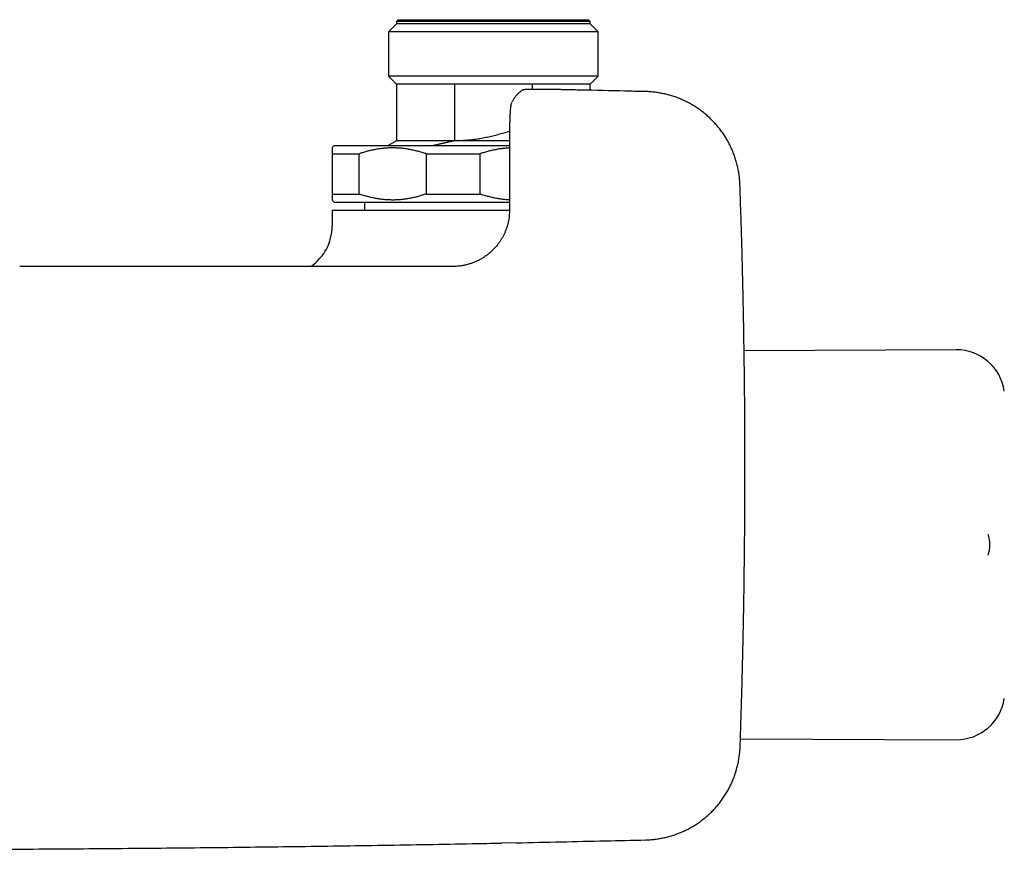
# Model space of a CAD drawing. Header units: millimetres. Extents: x 8 to 806, y 12 to 1720.
# Tile 6 of 129: x 453 to 575, y 757 to 860. Entities that reach past the tile are written whole.
import ezdxf

# ---------------------------------------------------------------- set-up
doc = ezdxf.new("R2010")
doc.units = ezdxf.units.MM

msp = doc.modelspace()

# ---------------------------------------------------------------- linework, layer by layer
at = {"color": 7, "linetype": 'Continuous', "lineweight": 30}
for p, q in [((499.5, 859.71), (498.5, 858.71)), ((499.7, 860.21), (499.5, 860.01)), ((499.5, 860.01), (499.5, 859.71)), ((511.5, 860.01), (499.5, 860.01)), ((511.5, 859.71), (499.5, 859.71)), ((499.7, 860.21), (511.5, 860.21)), ((511.5, 860.21), (523.3, 860.21)), ((523.5, 860.01), (511.5, 860.01)), ((523.5, 859.71), (511.5, 859.71)), ((523.5, 860.01), (523.3, 860.21)), ((523.5, 859.71), (523.5, 860.01)), ((524.5, 858.71), (523.5, 859.71)), ((498.5, 858.71), (498.5, 853.21)), ((511.5, 858.71), (498.5, 858.71)), ((524.5, 858.71), (511.5, 858.71)), ((524.5, 853.21), (524.5, 858.71)), ((498.5, 853.21), (499.5, 852.21)), ((511.5, 853.21), (498.5, 853.21)), ((499.5, 852.21), (499.5, 845.21)), ((506.7, 852.21), (499.5, 852.21)), ((516.3, 852.21), (506.7, 852.21)), ((506.7, 845.22), (506.7, 852.21)), ((524.5, 853.21), (511.5, 853.21)), ((523.5, 852.21), (516.3, 852.21)), ((516.3, 852.21), (516.3, 851.57)), ((523.5, 852.21), (524.5, 853.21)), ((523.5, 851.46), (523.5, 852.21)), ((530.38, 851.3), (530.37, 851.3)), ((513.69, 849.72), (513.68, 849.7)), ((513.68, 849.7), (513.68, 849.7)), ((513.77, 849.95), (513.78, 849.96)), ((513.78, 849.98), (513.79, 849.98)), ((499.5, 845.21), (498.44, 844.6)), ((506.7, 845.21), (499.5, 845.21)), ((506.7, 845.22), (506.7, 845.21)), ((513.49, 845.21), (506.7, 845.21)), ((513.49, 845.35), (513.5, 836.63)), ((491.75, 844.6), (491.5, 844.35)), ((491.5, 843.6), (494.84, 843.6)), ((491.5, 843.6), (491.5, 838.6)), ((491.75, 844.6), (513.49, 844.6)), ((494.84, 838.6), (494.84, 843.6)), ((503.16, 843.6), (509.84, 843.6)), ((503.16, 843.6), (503.16, 838.6)), ((509.84, 838.6), (509.84, 843.6)), ((542.07, 839.73), (542.07, 839.74)), ((491.5, 838.6), (494.84, 838.6)), ((491.5, 837.85), (491.75, 837.6)), ((491.75, 837.6), (513.5, 837.6)), ((495.5, 837.6), (495.5, 836.6)), ((503.16, 838.6), (509.84, 838.6)), ((491.5, 836.6), (491.5, 834.6)), ((491.5, 836.6), (513.5, 836.6)), ((568.89, 819.28), (542.58, 819.16)), ((542.13, 771.05), (568.89, 770.93)), ((542.09, 770.08), (542.09, 770.09)), ((514.37, 758.15), (512.52, 758.12)), ((530.39, 758.51), (530.4, 758.51))]:
    msp.add_line(p, q, dxfattribs=at)
for centre, radius, start, end in [((515.39, 850.72), 0.799, 117.7045, 125.9592), ((485.5, 834.6), 6, 303.8195, 0), ((568.91, 813.28), 6, 8.4268, 90.25), ((569.05, 795.1), 4, 341.3018, 18.7325), ((568.91, 776.93), 6, 269.75, 351.5732)]:
    msp.add_arc(centre, radius, start, end, dxfattribs=at)
for points, knots in [([(514.92, 851.37), (514.92, 851.37), (514.88, 851.34), (514.81, 851.28), (514.7, 851.19), (514.6, 851.09), (514.49, 850.99), (514.39, 850.87), (514.29, 850.75), (514.19, 850.62), (514.09, 850.48), (513.99, 850.32), (513.89, 850.16), (513.82, 850.04), (513.79, 849.98)], [0, 0, 0, 0, 0.003212, 0.085439, 0.169618, 0.255233, 0.341822, 0.429001, 0.51647, 0.604525, 0.70032, 0.799178, 0.900064, 1, 1, 1, 1]), ([(520.8, 851.52), (520.74, 851.52), (520.61, 851.52), (520.42, 851.53), (520.24, 851.53), (520.06, 851.53), (519.87, 851.54), (519.67, 851.54), (519.48, 851.55), (519.28, 851.55), (519.09, 851.55), (518.9, 851.55), (518.71, 851.56), (518.52, 851.56), (518.34, 851.56), (518.16, 851.56), (517.98, 851.57), (517.81, 851.57), (517.64, 851.57), (517.48, 851.57), (517.32, 851.57), (517.17, 851.57), (517.03, 851.57), (516.89, 851.57), (516.75, 851.57), (516.62, 851.57), (516.49, 851.57), (516.37, 851.57), (516.25, 851.57), (516.14, 851.57), (516.04, 851.56), (515.94, 851.56), (515.85, 851.56), (515.76, 851.56), (515.68, 851.55), (515.6, 851.55), (515.52, 851.54), (515.45, 851.54), (515.38, 851.53), (515.33, 851.53), (515.29, 851.52), (515.25, 851.51), (515.21, 851.5), (515.16, 851.49), (515.11, 851.47), (515.06, 851.45), (515.03, 851.43), (515.02, 851.43)], [0, 0, 0, 0, 0.023393, 0.045267, 0.065898, 0.087189, 0.11096, 0.13474, 0.158549, 0.182414, 0.206363, 0.23042, 0.25461, 0.278959, 0.303452, 0.327824, 0.352021, 0.37607, 0.399981, 0.423766, 0.44744, 0.471019, 0.494522, 0.517957, 0.541368, 0.56518, 0.589099, 0.613129, 0.637276, 0.661552, 0.685968, 0.710549, 0.735331, 0.760372, 0.785776, 0.811721, 0.838559, 0.867076, 0.89962, 0.920688, 0.933832, 0.945098, 0.955841, 0.967562, 0.979104, 0.991828, 1, 1, 1, 1]), ([(530.37, 851.3), (529.74, 851.31), (527.29, 851.37), (524.1, 851.45), (521.53, 851.5), (520.8, 851.52)], [0, 0, 0, 0, 0.196641, 0.770712, 1, 1, 1, 1]), ([(542.07, 839.74), (542.07, 839.82), (542.06, 839.99), (542.04, 840.27), (542.01, 840.56), (541.98, 840.86), (541.94, 841.16), (541.89, 841.45), (541.83, 841.74), (541.77, 842.03), (541.7, 842.32), (541.62, 842.61), (541.53, 842.9), (541.44, 843.18), (541.34, 843.46), (541.23, 843.74), (541.12, 844.02), (541, 844.29), (540.87, 844.56), (540.74, 844.82), (540.6, 845.09), (540.45, 845.35), (540.3, 845.6), (540.14, 845.86), (539.97, 846.1), (539.8, 846.35), (539.62, 846.59), (539.43, 846.82), (539.24, 847.05), (539.05, 847.28), (538.85, 847.5), (538.64, 847.71), (538.43, 847.92), (538.21, 848.13), (537.99, 848.33), (537.77, 848.52), (537.53, 848.71), (537.3, 848.89), (537.06, 849.07), (536.81, 849.24), (536.57, 849.4), (536.31, 849.56), (536.06, 849.71), (535.8, 849.86), (535.53, 850), (535.26, 850.13), (534.99, 850.25), (534.72, 850.37), (534.44, 850.48), (534.16, 850.59), (533.88, 850.69), (533.6, 850.78), (533.31, 850.86), (533.03, 850.94), (532.74, 851.01), (532.44, 851.07), (532.15, 851.12), (531.85, 851.17), (531.56, 851.21), (531.26, 851.25), (530.96, 851.27), (530.67, 851.29), (530.48, 851.3), (530.38, 851.3)], [0, 0, 0, 0, 0.012914, 0.029338, 0.045779, 0.062235, 0.078701, 0.095175, 0.111679, 0.128047, 0.144452, 0.160924, 0.177443, 0.193989, 0.210544, 0.227079, 0.243574, 0.26001, 0.276366, 0.292699, 0.309126, 0.325594, 0.342093, 0.358613, 0.375142, 0.39167, 0.408183, 0.424672, 0.441128, 0.457533, 0.473925, 0.490355, 0.506811, 0.523286, 0.539773, 0.556265, 0.572751, 0.589226, 0.60568, 0.622112, 0.6385, 0.654862, 0.671297, 0.687786, 0.704311, 0.720854, 0.737393, 0.753906, 0.770374, 0.786778, 0.803115, 0.819462, 0.835883, 0.852359, 0.868876, 0.885418, 0.901966, 0.9185, 0.935003, 0.95146, 0.967844, 0.984165, 1, 1, 1, 1]), ([(513.68, 849.7), (513.68, 849.67), (513.66, 849.6), (513.65, 849.51), (513.63, 849.44), (513.63, 849.38), (513.62, 849.33), (513.61, 849.29), (513.61, 849.25), (513.6, 849.2), (513.6, 849.13), (513.59, 849.06), (513.58, 848.98), (513.57, 848.9), (513.57, 848.82), (513.56, 848.75), (513.56, 848.69), (513.56, 848.62), (513.55, 848.56), (513.55, 848.45), (513.54, 848.31), (513.53, 848.15), (513.53, 848.02), (513.53, 847.92), (513.52, 847.83), (513.52, 847.76), (513.52, 847.7), (513.52, 847.65), (513.52, 847.6), (513.52, 847.53), (513.51, 847.45), (513.51, 847.35), (513.51, 847.24), (513.51, 847.1), (513.5, 846.93), (513.5, 846.76), (513.5, 846.6), (513.5, 846.43), (513.49, 846.25), (513.49, 846.05), (513.49, 845.84), (513.49, 845.6), (513.49, 845.43), (513.49, 845.35)], [0, 0, 0, 0, 0.022496, 0.04492, 0.06241, 0.075896, 0.087652, 0.097743, 0.109168, 0.12396, 0.139767, 0.16463, 0.190339, 0.218183, 0.24627, 0.267535, 0.286308, 0.302742, 0.321911, 0.345498, 0.392475, 0.437466, 0.465798, 0.491178, 0.512216, 0.528407, 0.53903, 0.550661, 0.563448, 0.577378, 0.594307, 0.615448, 0.640665, 0.66985, 0.702953, 0.740027, 0.769048, 0.800328, 0.834063, 0.870518, 0.910032, 0.953026, 1, 1, 1, 1]), ([(513.75, 849.91), (513.75, 849.91), (513.74, 849.89), (513.73, 849.87), (513.72, 849.83), (513.71, 849.8), (513.7, 849.76), (513.69, 849.74), (513.69, 849.72), (513.69, 849.72)], [0, 0, 0, 0, 0.0229708, 0.1770963, 0.3418508, 0.5235708, 0.7309592, 0.9765436, 1, 1, 1, 1]), ([(506.7, 845.22), (506.94, 845.22), (507.41, 845.23), (508.11, 845.28), (508.81, 845.35), (509.52, 845.44), (510.22, 845.56), (510.91, 845.7), (511.6, 845.86), (512.28, 846.04), (512.91, 846.21), (513.32, 846.34), (513.5, 846.39)], [0, 0, 0, 0, 0.1017805, 0.2035959, 0.3053808, 0.4082484, 0.5111452, 0.6140208, 0.7155112, 0.8170308, 0.9185596, 1, 1, 1, 1]), ([(506.7, 845.21), (506.57, 845.18), (506.31, 845.12), (505.92, 845.03), (505.52, 844.94), (505.13, 844.85), (504.74, 844.76), (504.38, 844.68), (504.15, 844.63), (504.05, 844.6)], [0, 0, 0, 0, 0.1468, 0.293777, 0.442133, 0.590488, 0.739589, 0.88869, 1, 1, 1, 1]), ([(491.5, 844.35), (491.5, 844.35), (491.5, 844.35), (491.5, 844.33), (491.5, 844.29), (491.5, 844.23), (491.5, 844.16), (491.5, 844.08), (491.5, 843.98), (491.5, 843.87), (491.5, 843.74), (491.5, 843.65), (491.5, 843.6)], [0, 0, 0, 0, 0.082712, 0.201617, 0.300534, 0.399452, 0.498745, 0.598039, 0.698378, 0.798717, 0.899358, 1, 1, 1, 1]), ([(494.84, 843.6), (495, 843.66), (495.32, 843.77), (495.81, 843.91), (496.3, 844.04), (496.79, 844.14), (497.29, 844.23), (497.8, 844.29), (498.31, 844.34), (498.83, 844.36), (499.36, 844.35), (499.91, 844.32), (500.45, 844.27), (500.99, 844.18), (501.54, 844.07), (502.08, 843.94), (502.62, 843.79), (502.98, 843.66), (503.16, 843.6)], [0, 0, 0, 0, 0.059242, 0.118515, 0.177782, 0.237017, 0.297413, 0.357852, 0.418287, 0.478678, 0.54299, 0.607357, 0.671727, 0.736043, 0.802005, 0.868012, 0.934027, 1, 1, 1, 1]), ([(509.84, 843.6), (510, 843.66), (510.32, 843.77), (510.81, 843.91), (511.3, 844.04), (511.79, 844.14), (512.29, 844.23), (512.8, 844.29), (513.2, 844.33), (513.43, 844.34), (513.49, 844.34)], [0, 0, 0, 0, 0.134669, 0.269406, 0.404131, 0.538782, 0.676072, 0.81346, 0.950841, 1, 1, 1, 1]), ([(542.09, 770.09), (542.1, 770.21), (542.13, 771.24), (542.2, 773.18), (542.28, 775.89), (542.35, 778.61), (542.42, 781.33), (542.48, 784.05), (542.53, 786.77), (542.58, 789.5), (542.61, 792.22), (542.64, 794.94), (542.67, 797.67), (542.68, 800.39), (542.69, 803.11), (542.69, 805.84), (542.68, 808.56), (542.67, 811.28), (542.65, 814.01), (542.62, 816.73), (542.58, 819.45), (542.54, 822.18), (542.48, 824.9), (542.43, 827.62), (542.36, 830.35), (542.29, 833.07), (542.2, 835.79), (542.13, 838.01), (542.09, 839.32), (542.07, 839.73)], [0, 0, 0, 0, 0.005367, 0.044341, 0.083302, 0.122332, 0.161434, 0.200535, 0.239635, 0.278736, 0.317836, 0.356937, 0.396038, 0.43514, 0.474243, 0.513344, 0.552445, 0.591546, 0.630647, 0.669749, 0.708851, 0.747953, 0.787054, 0.826155, 0.865256, 0.904357, 0.943461, 0.982556, 1, 1, 1, 1]), ([(491.5, 838.6), (491.5, 838.56), (491.5, 838.47), (491.5, 838.34), (491.5, 838.23), (491.5, 838.13), (491.5, 838.05), (491.5, 837.98), (491.5, 837.92), (491.5, 837.88), (491.5, 837.86), (491.5, 837.86), (491.5, 837.86)], [0, 0, 0, 0, 0.099014, 0.198027, 0.297318, 0.396608, 0.496861, 0.597114, 0.697748, 0.798382, 0.914063, 1, 1, 1, 1]), ([(503.16, 838.6), (503, 838.55), (502.68, 838.44), (502.19, 838.3), (501.7, 838.17), (501.21, 838.07), (500.71, 837.98), (500.2, 837.91), (499.69, 837.87), (499.17, 837.85), (498.64, 837.86), (498.09, 837.89), (497.55, 837.94), (497.01, 838.03), (496.46, 838.13), (495.92, 838.27), (495.38, 838.42), (495.02, 838.54), (494.84, 838.6)], [0, 0, 0, 0, 0.059242, 0.118515, 0.177782, 0.237017, 0.297413, 0.357852, 0.418287, 0.478678, 0.54299, 0.607357, 0.671727, 0.736043, 0.802005, 0.868012, 0.934027, 1, 1, 1, 1]), ([(513.5, 837.87), (513.36, 837.87), (513.05, 837.89), (512.55, 837.94), (512.01, 838.03), (511.46, 838.13), (510.92, 838.27), (510.38, 838.42), (510.02, 838.54), (509.84, 838.6)], [0, 0, 0, 0, 0.108406, 0.254574, 0.400621, 0.550402, 0.700287, 0.850192, 1, 1, 1, 1]), ([(513.5, 836.63), (513.5, 836.5), (513.49, 836.24), (513.46, 835.86), (513.41, 835.49), (513.34, 835.12), (513.25, 834.75), (513.14, 834.4), (513.01, 834.05), (512.87, 833.71), (512.71, 833.38), (512.53, 833.07), (512.34, 832.77), (512.12, 832.44), (511.85, 832.1), (511.53, 831.75), (511.2, 831.43), (510.86, 831.14), (510.49, 830.87), (510.12, 830.63), (509.73, 830.41), (509.34, 830.22), (508.94, 830.06), (508.53, 829.92), (508.13, 829.81), (507.72, 829.72), (507.31, 829.66), (506.9, 829.62), (506.62, 829.62), (506.49, 829.62)], [0, 0, 0, 0, 0.035284, 0.069892, 0.104203, 0.138517, 0.172561, 0.206355, 0.240034, 0.273511, 0.30638, 0.338923, 0.37145, 0.403933, 0.446724, 0.489095, 0.531091, 0.572509, 0.613402, 0.653837, 0.693872, 0.733563, 0.772904, 0.811706, 0.850024, 0.887938, 0.925525, 0.962856, 1, 1, 1, 1]), ([(506.49, 829.62), (505.59, 829.62), (503.8, 829.62), (501.14, 829.62), (498.5, 829.62), (495.88, 829.62), (493.3, 829.62), (490.74, 829.62), (488.12, 829.62), (485.45, 829.62), (482.73, 829.62), (480.04, 829.62), (477.38, 829.63), (474.76, 829.63), (472.17, 829.63), (469.61, 829.63), (467.08, 829.63), (464.59, 829.63), (462.14, 829.63), (459.74, 829.63), (457.39, 829.63), (455.06, 829.63), (453.53, 829.63), (452.76, 829.63)], [0, 0, 0, 0, 0.050151, 0.0998, 0.148946, 0.19759, 0.245732, 0.293372, 0.34051, 0.391782, 0.442447, 0.492504, 0.541955, 0.590798, 0.639035, 0.686664, 0.733687, 0.780102, 0.825911, 0.870311, 0.914126, 0.957356, 1, 1, 1, 1]), ([(530.4, 758.51), (530.48, 758.51), (530.66, 758.52), (530.94, 758.53), (531.23, 758.56), (531.53, 758.59), (531.83, 758.63), (532.12, 758.68), (532.41, 758.73), (532.71, 758.79), (533, 758.86), (533.28, 758.93), (533.57, 759.02), (533.86, 759.11), (534.14, 759.2), (534.42, 759.31), (534.7, 759.42), (534.97, 759.54), (535.24, 759.66), (535.51, 759.79), (535.77, 759.93), (536.03, 760.07), (536.29, 760.22), (536.55, 760.38), (536.8, 760.54), (537.04, 760.71), (537.28, 760.89), (537.52, 761.07), (537.75, 761.26), (537.98, 761.45), (538.2, 761.65), (538.42, 761.85), (538.63, 762.06), (538.84, 762.28), (539.04, 762.5), (539.24, 762.72), (539.43, 762.95), (539.61, 763.19), (539.79, 763.42), (539.96, 763.67), (540.13, 763.91), (540.29, 764.16), (540.44, 764.42), (540.59, 764.68), (540.73, 764.94), (540.87, 765.21), (541, 765.48), (541.12, 765.75), (541.24, 766.03), (541.34, 766.3), (541.44, 766.58), (541.54, 766.86), (541.62, 767.15), (541.7, 767.44), (541.78, 767.73), (541.84, 768.02), (541.9, 768.31), (541.95, 768.61), (541.99, 768.9), (542.03, 769.2), (542.06, 769.49), (542.08, 769.79), (542.09, 769.98), (542.09, 770.08)], [0, 0, 0, 0, 0.01311, 0.029528, 0.045963, 0.062412, 0.078871, 0.095339, 0.111836, 0.128198, 0.144596, 0.161061, 0.177573, 0.194113, 0.210661, 0.22719, 0.243678, 0.260108, 0.276457, 0.292784, 0.309204, 0.325666, 0.342158, 0.358671, 0.375194, 0.391715, 0.408221, 0.424704, 0.441153, 0.457552, 0.473937, 0.490361, 0.506811, 0.523279, 0.539759, 0.556244, 0.572724, 0.589192, 0.60564, 0.622065, 0.638447, 0.654803, 0.671231, 0.687713, 0.704231, 0.720767, 0.7373, 0.753806, 0.770268, 0.786666, 0.802996, 0.819337, 0.835751, 0.852221, 0.868731, 0.885266, 0.901808, 0.918335, 0.934832, 0.951282, 0.967659, 0.983974, 1, 1, 1, 1]), ([(514.37, 758.15), (516.2, 758.19), (519.87, 758.27), (525.22, 758.39), (528.72, 758.47), (530.39, 758.51)], [0, 0, 0, 0, 0.343743, 0.687415, 1, 1, 1, 1]), ([(446.2, 757.34), (446.89, 757.34), (449.41, 757.35), (453.77, 757.37), (459.28, 757.41), (464.79, 757.45), (470.3, 757.5), (475.81, 757.55), (481.32, 757.62), (486.82, 757.69), (492.33, 757.77), (497.84, 757.85), (503.35, 757.94), (508.24, 758.03), (511.29, 758.09), (512.51, 758.12)], [0, 0, 0, 0, 0.031022, 0.11411, 0.197214, 0.280325, 0.36343, 0.44652, 0.529584, 0.612614, 0.695649, 0.778717, 0.861809, 0.944915, 1, 1, 1, 1])]:
    msp.add_open_spline(points, degree=3, knots=knots, dxfattribs=at)

doc.saveas('drawing.dxf')
